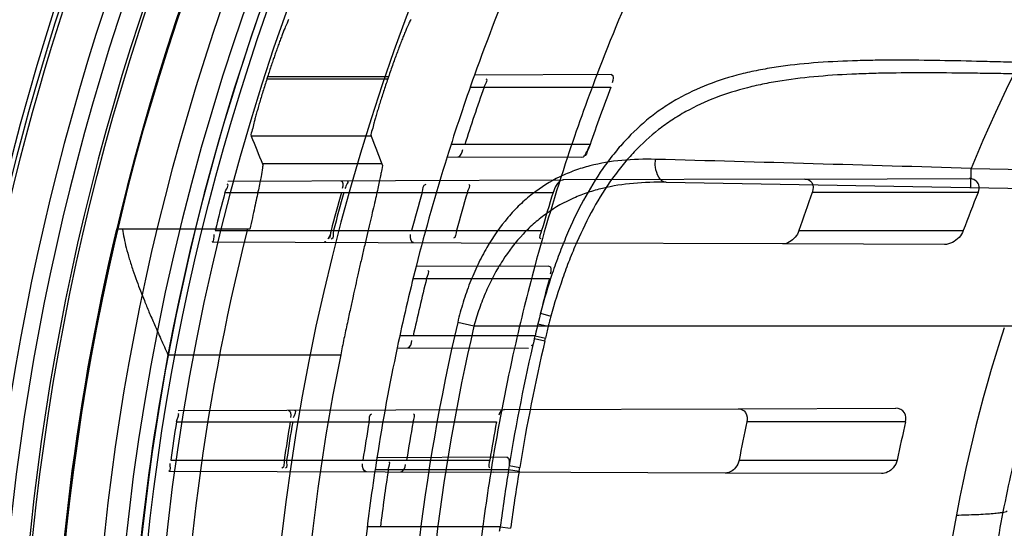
# Model space of a CAD drawing. Header units: millimetres. Extents: x 0 to 297, y 0 to 210.
# Tile 69 of 256: x 145.3928 to 145.5731, y 93.2457 to 93.3388. Entities that reach past the tile are written whole.
import ezdxf

# ---------------------------------------------------------------- set-up
doc = ezdxf.new("R2010")
doc.units = ezdxf.units.MM
doc.header["$LTSCALE"] = 16.335
doc.layers.get('0').update_dxf_attribs({"linetype": 'CONTINUOUS'})
for name, color, linetype in [('01_GLOBAL', 7, 'CONTINUOUS'), ('INTFCLR_144815', 7, 'CONTINUOUS'), ('INTFCLR_72935', 7, 'CONTINUOUS')]:
    doc.layers.add(name, color=color, linetype=linetype)

msp = doc.modelspace()

# ---------------------------------------------------------------- linework, layer by layer
at = {"color": 7, "linetype": 'Continuous'}
msp.add_circle((146.8548034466, 92.13446435), 2.66, dxfattribs=at)
at = {"color": 9, "linetype": 'Continuous'}
msp.add_arc((146.8548034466, 92.13446435), 2.6259090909, 92.9674534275, 177.0325465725, dxfattribs=at)
at = {"layer": '01_GLOBAL', "color": 7, "linetype": 'Continuous'}
msp.add_circle((146.8548034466, 92.13446435), 2.695, dxfattribs=at)
at = {"layer": 'INTFCLR_144815', "color": 9, "linetype": 'Continuous'}
for p, q in [((145.4380549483, 93.32796127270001), (145.4601905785, 93.32796127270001)), ((145.4603262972, 93.32835883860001), (145.438183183, 93.32835883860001)), ((145.4571412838, 93.3174756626), (145.4351905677, 93.3174756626)), ((145.4591305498, 93.31239832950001), (145.4372479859, 93.31239832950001)), ((145.4199391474, 93.2774462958), (145.4515698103, 93.2774462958))]:
    msp.add_line(p, q, dxfattribs=at)
at = {"layer": 'INTFCLR_144815', "color": 6, "linetype": 'Continuous'}
msp.add_line((145.434943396, 93.3004457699), (145.4105148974, 93.3004457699), dxfattribs=at)
for radius in [0.4466793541, 0.4256665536]:
    msp.add_circle((145.8396077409, 93.1986600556), radius, dxfattribs=at)
for radius, start, end in [(0.6157754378, 313.9937911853, 154.5150993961), (0.5947754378, 312.9543589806, 154.5144414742), (0.5751005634, 108.7136429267, 257.7559644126), (0.4627266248, 45.0000000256, 314.9999999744), (0.4618985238, 44.999999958, 315.000000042), (0.461229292, 44.99999997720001, 315.0000000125), (0.4472794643, 47.86578076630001, 312.1342192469), (0.4408857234, 45.72777364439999, 314.2722263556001), (0.4268887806, 45.6663486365, 314.3336513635), (0.427, 126.3221328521, 169.3673701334), (0.4218571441, 162.0945480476, 162.1512840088), (0.4008443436, 161.1214044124, 161.1814515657), (0.4177015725, 165.8961331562, 194.1038668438), (0.3959554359, 168.5228250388, 191.4771749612)]:
    msp.add_arc((145.8396077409, 93.1986600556), radius, start, end, dxfattribs=at)
at = {"layer": 'INTFCLR_144815', "color": 9, "linetype": 'Continuous'}
for centre, radius, start, end in [((145.8396077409, 93.1986600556), 0.5712784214, 125.9035433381, 247.5002459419), ((145.8396077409, 93.1986600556), 0.4540564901, 52.5411294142, 307.4588705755), ((145.8396077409, 93.1986600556), 0.44073522, 45.7280221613, 314.2719778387), ((145.8396077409, 93.1986600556), 0.4337362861, 45.73034182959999, 314.2696581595), ((145.8396076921, 93.1986600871), 0.5153551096, 125.9035433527, 247.5002459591), ((145.8396077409, 93.1986600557), 0.4856448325, 128.484146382, 209.9999999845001), ((145.8396077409, 93.1986600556), 0.4297215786, 128.4841463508, 246.0405071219), ((145.8396077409, 93.1986600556), 0.4750435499, 138.4596802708, 165.5403197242), ((145.8396077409, 93.1986600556), 0.4510440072, 159.8664381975, 203.1335617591), ((145.839607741, 93.1986600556), 0.4410000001, 166.6554352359, 193.3445647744), ((145.839607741, 93.1986600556), 0.4270000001, 169.3673701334, 190.6326298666)]:
    msp.add_arc(centre, radius, start, end, dxfattribs=at)
at = {"layer": 'INTFCLR_144815', "color": 6, "linetype": 'Continuous'}
for centre, major_axis, ratio, start_param, end_param in [((145.8396077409, 93.60892535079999), (0, 0.6157107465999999), 0.7456587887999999, -4.2192934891, -4.2099081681), ((145.8396077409, 93.58374326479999), (0, 0.5779184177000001), 0.7456587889, -4.2335651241, -4.2236405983)]:
    msp.add_ellipse(centre, major_axis=major_axis, ratio=ratio, start_param=start_param, end_param=end_param, dxfattribs=at)
for points, knots in [([(145.4420920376, 93.3388444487), (145.4419101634, 93.33867273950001), (145.4417197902, 93.3380649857), (145.4412596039, 93.3370880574), (145.44085973, 93.3360126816), (145.4404685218, 93.3349822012), (145.4401435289, 93.3340972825), (145.4398201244, 93.333195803), (145.4395119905, 93.3323182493), (145.4392058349, 93.3314351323), (145.4388807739, 93.3304776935), (145.4385343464, 93.3294373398), (145.4382982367, 93.328714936), (145.438183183, 93.32835883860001)], [0, 0, 0, 0, 0.0669943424, 0.1616307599, 0.293674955, 0.3724034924, 0.4571968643, 0.5460884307, 0.6289480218, 0.7063060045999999, 0.7964374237, 0.8997666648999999, 1, 1, 1, 1]), ([(145.464446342, 93.3388444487), (145.4642561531, 93.33866915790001), (145.4640483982, 93.33804168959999), (145.463668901, 93.3372780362), (145.4633348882, 93.33645645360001), (145.463023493, 93.33569421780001), (145.4626854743, 93.3348368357), (145.4623219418, 93.33389517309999), (145.4619390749, 93.33288000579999), (145.4615416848, 93.3318031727), (145.4611362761, 93.33068043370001), (145.4607288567, 93.32952744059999), (145.4604600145, 93.3287498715), (145.4603262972, 93.32835883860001)], [0, 0, 0, 0, 0.0688129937, 0.1667265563, 0.2306250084, 0.3039041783, 0.3860176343, 0.4757390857, 0.572474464, 0.6746619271, 0.7811147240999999, 0.8900515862, 1, 1, 1, 1]), ([(145.4380549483, 93.32796127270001), (145.4379296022, 93.32757200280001), (145.4376834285, 93.32679878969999), (145.4373264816, 93.32565130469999), (145.436987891, 93.32453642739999), (145.4366713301, 93.32346828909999), (145.436381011, 93.3224608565), (145.4361169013, 93.321523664), (145.435888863, 93.32066932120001), (145.4356218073, 93.31971228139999), (145.4354619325, 93.3186827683), (145.4350454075, 93.3178379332), (145.4351905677, 93.3174756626)], [0, 0, 0, 0, 0.1127658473, 0.2237512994, 0.3313620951, 0.4340518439, 0.5309275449, 0.620507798, 0.7023703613, 0.7752854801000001, 0.8923856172, 1, 1, 1, 1]), ([(145.4601905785, 93.32796127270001), (145.4600575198, 93.3275708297), (145.459796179, 93.3267954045), (145.4594171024, 93.32564477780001), (145.4590575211, 93.3245274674), (145.4587213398, 93.3234576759), (145.4584130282, 93.3224495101), (145.4581325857, 93.32151238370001), (145.4578901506, 93.320658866), (145.457607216, 93.3197042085), (145.4574320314, 93.3186775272), (145.457000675, 93.31783891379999), (145.4571412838, 93.3174756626)], [0, 0, 0, 0, 0.1132178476, 0.2245936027, 0.3325090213, 0.4353807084, 0.5323605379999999, 0.621922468, 0.7036926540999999, 0.7764337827, 0.8930888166, 1, 1, 1, 1]), ([(145.4372479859, 93.31239832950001), (145.4373402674, 93.3121731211), (145.4371700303, 93.31135018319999), (145.4370352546, 93.31023170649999), (145.4367608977, 93.3088818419), (145.4364942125, 93.30756528), (145.4361703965, 93.3060481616), (145.4358003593, 93.3043416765), (145.4353855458, 93.3024529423), (145.435094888, 93.30113393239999), (145.434943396, 93.3004457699)], [0, 0, 0, 0, 0.0599073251, 0.1927377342, 0.285915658, 0.3966802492, 0.5240392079, 0.66753676, 0.8265560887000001, 1, 1, 1, 1]), ([(145.4591305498, 93.31239832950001), (145.4592988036, 93.3119740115), (145.459011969, 93.3111828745), (145.4588581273, 93.31010947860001), (145.4586248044, 93.30905162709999), (145.4583568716, 93.30780723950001), (145.4580297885, 93.3063704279), (145.4576551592, 93.3047489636), (145.457234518, 93.3029507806), (145.4567747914, 93.3009904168), (145.4562791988, 93.2988762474), (145.4557580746, 93.2966354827), (145.4552327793, 93.2943583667), (145.4547331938, 93.2921639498), (145.4542704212, 93.2901043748), (145.4538114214, 93.2880370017), (145.4533175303, 93.285777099), (145.4527618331, 93.283193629), (145.4521696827, 93.2803778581), (145.4517687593, 93.2784261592), (145.4515698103, 93.2774462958)], [0, 0, 0, 0, 0.0382780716, 0.06280512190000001, 0.0927930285, 0.1285269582, 0.1697539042, 0.2162944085, 0.2681051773, 0.3246108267, 0.3851500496, 0.4502018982, 0.5175332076, 0.5811207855, 0.6389311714, 0.6945524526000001, 0.7587092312, 0.8329162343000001, 0.9161533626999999, 1, 1, 1, 1]), ([(145.4116207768, 93.3004457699), (145.4116955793, 93.2998931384), (145.4118943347, 93.2987354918), (145.4123107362, 93.29692903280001), (145.4128589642, 93.2949734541), (145.4135072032, 93.29295209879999), (145.4142036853, 93.2909874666), (145.4149083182, 93.2891279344), (145.4156533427, 93.2872527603), (145.4165045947, 93.2852023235), (145.4175111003, 93.282854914), (145.4186716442, 93.28023758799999), (145.4195052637, 93.2783982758), (145.4199391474, 93.2774462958)], [0, 0, 0, 0, 0.068202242, 0.1435380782, 0.2266295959, 0.3165126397, 0.4030980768, 0.4815233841, 0.5596981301, 0.6498566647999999, 0.7530316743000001, 0.8720522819, 1, 1, 1, 1])]:
    msp.add_open_spline(points, degree=3, knots=knots, dxfattribs=at)
at = {"layer": 'INTFCLR_72935', "color": 9, "linetype": 'Continuous'}
for p, q in [((145.5011566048, 93.3287286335), (145.4760590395, 93.3286410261)), ((145.4752690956, 93.3264100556), (145.5010016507, 93.3264100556)), ((145.4972197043, 93.3159100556), (145.4717556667, 93.3159100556)), ((145.4710574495, 93.3136965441), (145.4957277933, 93.31361042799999)), ((145.5669092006, 93.30805347), (145.566970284, 93.3115529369)), ((145.566970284, 93.3115529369), (145.8152299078, 93.3072195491)), ((145.5365612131, 93.3096022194), (145.5667135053, 93.30970747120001)), ((145.4309081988, 93.3092334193), (145.4922819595, 93.309447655)), ((145.5111402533, 93.30902692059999), (145.8151688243, 93.30372008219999)), ((145.4303814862, 93.3071600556), (145.4904530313, 93.3071600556)), ((145.5682694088, 93.3071600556), (145.5379030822, 93.3071600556)), ((145.4285892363, 93.30016005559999), (145.4883577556, 93.30016005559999)), ((145.5354689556, 93.30016005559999), (145.5655644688, 93.30016005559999)), ((145.4280568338, 93.2980966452), (145.4888035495, 93.2978845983)), ((145.5621045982, 93.2976287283), (145.5324757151, 93.297732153)), ((145.4896983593, 93.2936886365), (145.4653773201, 93.29360373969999)), ((145.4648276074, 93.2914100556), (145.4897785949, 93.2914100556)), ((145.4881490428, 93.2850374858), (145.4900593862, 93.28447897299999)), ((145.4759708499, 93.28266005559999), (145.4729894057, 93.2833629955)), ((145.4876839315, 93.2831246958), (145.4895833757, 93.2826600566)), ((145.4871591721, 93.28091005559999), (145.4623841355, 93.28091005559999)), ((145.8466077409, 93.28266005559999), (145.47597085, 93.28266005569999)), ((145.487159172, 93.28091005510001), (145.4890590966, 93.280458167)), ((145.4870280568, 93.280420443), (145.4889450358, 93.27996741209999)), ((145.4889450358, 93.27996741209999), (145.4890590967, 93.2804581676)), ((145.4619150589, 93.27872845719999), (145.4859560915, 93.2786445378)), ((145.4217993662, 93.2672016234), (145.4815819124, 93.2674103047)), ((145.5243329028, 93.26755953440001), (145.553178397, 93.2676602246)), ((145.4214970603, 93.26516005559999), (145.4800985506, 93.26516005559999)), ((145.5550025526, 93.26516005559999), (145.5259218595, 93.26516005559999)), ((145.4204435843, 93.2581600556), (145.4788759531, 93.2581600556)), ((145.4820230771, 93.25866184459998), (145.4581992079, 93.2585786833)), ((145.5245148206, 93.2581600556), (145.5534520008, 93.2581600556)), ((145.4201323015, 93.2561243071), (145.4795650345, 93.2559168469)), ((145.457864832, 93.2564100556), (145.4823210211, 93.2564100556)), ((145.4823210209, 93.2564100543), (145.4842236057, 93.2560966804)), ((145.4824014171, 93.25713579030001), (145.4843446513, 93.2568116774)), ((145.4842236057, 93.2560966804), (145.4843446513, 93.25681167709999)), ((145.5505527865, 93.2556690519), (145.5219853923, 93.2557687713)), ((145.4807797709, 93.24591005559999), (145.4564235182, 93.24591005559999)), ((145.4807797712, 93.2459100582), (145.4826825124, 93.2456547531))]:
    msp.add_line(p, q, dxfattribs=at)
at = {"layer": 'INTFCLR_72935', "color": 7, "linetype": 'Continuous'}
msp.add_line((145.4972197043, 93.3159100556), (145.496859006, 93.3150240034), dxfattribs=at)
at = {"layer": 'INTFCLR_72935', "color": 6, "linetype": 'Continuous'}
for p, q in [((145.5365612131, 93.3096022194), (145.4922819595, 93.309447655)), ((145.5324757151, 93.297732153), (145.4888035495, 93.2978845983)), ((145.4815819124, 93.2674103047), (145.5243329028, 93.26755953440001)), ((145.5219853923, 93.2557687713), (145.4795650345, 93.2559168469)), ((145.4824014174, 93.25713579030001), (145.4823210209, 93.2564100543))]:
    msp.add_line(p, q, dxfattribs=at)
at = {"layer": 'INTFCLR_72935', "color": 7, "linetype": 'Continuous'}
msp.add_lwpolyline([(145.4488607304, 93.2981875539), (145.448823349, 93.2981537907), (145.4487865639, 93.2981237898), (145.4487503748, 93.2980976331), (145.4487146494, 93.2980753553), (145.4486795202, 93.29805708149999), (145.4486453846, 93.29804294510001), (145.4486123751, 93.2980329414), (145.4485803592, 93.2980270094), (145.4485493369, 93.2980251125)], dxfattribs=at)
at = {"layer": 'INTFCLR_72935', "color": 6, "linetype": 'Continuous'}
for centre, radius, start, end in [((145.8396077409, 93.1986600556), 0.4224162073, 90, 270.0000000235), ((145.8396077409, 93.1986600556), 0.4014439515, 90, 270.0000000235), ((145.8396077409, 93.1986600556), 0.3860864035, 160.3263098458, 162.6651652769), ((145.8396077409, 93.1986600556), 0.3650864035, 159.1304001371, 161.6462381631), ((145.8392746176, 93.1986664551), 0.3833641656, 160.5358262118, 162.1919982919), ((145.8391925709, 93.1986675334), 0.3615124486, 159.3072909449, 161.076152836), ((145.839577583, 93.1986618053), 0.4233359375, 165.1497552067, 166.1277321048), ((145.8391446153, 93.19866208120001), 0.4023492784, 164.3558949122, 165.3885142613), ((145.8395767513, 93.1986620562), 0.4023311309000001, 164.3551674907, 165.387836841), ((145.8401870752, 93.198662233), 0.3891373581, 163.8104319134, 164.8808162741), ((145.839144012, 93.19866230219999), 0.3801870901, 163.4184416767, 164.5160807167), ((145.8401864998, 93.198662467), 0.3661764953, 162.7645756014, 163.9079015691), ((145.8386328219, 93.19866337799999), 0.3197028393, 160.1616709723, 161.4898933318), ((145.8386316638, 93.19866405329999), 0.291319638, 158.1344761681, 159.6104663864), ((145.8396077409, 93.1986600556), 0.3860864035, 165.7642015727, 168.0308689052), ((145.8396077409, 93.1986600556), 0.3650864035, 164.9141628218, 167.3433404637), ((145.8392766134, 93.1986641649), 0.3833667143, 165.9998323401, 167.6117039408), ((145.8392062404, 93.1986620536), 0.3615271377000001, 165.1348433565, 166.8499530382), ((145.4794938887, 93.2827004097), 0.0078715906, 343.1632973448, 346.8533059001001), ((145.8284860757, 93.19866444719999), 0.2687909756, 161.8516146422, 198.1483744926), ((145.8395780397, 93.1986610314), 0.4233365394, 170.9623696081, 171.9204530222), ((145.8391452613, 93.1986611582), 0.402350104, 170.4867199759, 171.4960021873), ((145.8395771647, 93.19866118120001), 0.4023317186, 170.4862845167, 171.4956140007), ((145.8401878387, 93.1986612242), 0.3891383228, 170.1605823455, 171.2050388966), ((145.8391447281, 93.1986612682), 0.3801880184, 169.9265638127, 170.9962955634), ((145.8401869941, 93.1986613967), 0.3661772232, 169.5368915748, 170.6487800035), ((145.8386335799, 93.1986618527), 0.3197039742, 167.9948681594, 169.2744925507), ((145.8386324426, 93.1986622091), 0.2913209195, 166.8051591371, 168.2152960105), ((145.8396077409, 93.1986600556), 0.3860864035, 171.0719019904, 173.2935009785), ((145.8396077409, 93.1986600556), 0.3650864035, 170.541958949, 172.9174824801), ((145.8392779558, 93.1986623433), 0.3833683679, 171.3364209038, 172.9206606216), ((145.8392333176, 93.1986573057), 0.3615546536, 170.8085144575, 172.490345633), ((145.4735795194, 93.24685143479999), 0.007261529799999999, 346.1600361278, 352.5512516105)]:
    msp.add_arc(centre, radius, start, end, dxfattribs=at)
at = {"layer": 'INTFCLR_72935', "color": 9, "linetype": 'Continuous'}
for centre, radius, start, end in [((145.8396077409, 93.1986600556), 0.2950857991, 90.00000000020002, 157.5066823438), ((145.8396077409, 93.1986600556), 0.3860864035, 157.139241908, 160.3263098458), ((145.8396077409, 93.1986600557), 0.3650864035, 155.7561731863, 159.1304001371), ((145.8396077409, 93.1986600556), 0.3860864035, 162.6651652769, 165.7642015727), ((145.8396077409, 93.1986600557), 0.3650864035, 161.6462381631, 164.9141628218), ((145.054907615, 76.5099374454), 16.8094171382, 88.2543374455, 88.45127333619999), ((145.5931230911, 93.2565354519), 0.1067846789, 164.8301698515, 165.8389969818), ((145.8361877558, 93.1986600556), 0.3729445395, 166.8724621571, 193.1275380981), ((145.8362371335, 93.19866005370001), 0.3699291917, 166.8753489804, 193.1246504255), ((145.8382193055, 93.19848503), 0.3586536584, 166.426222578, 166.7878142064), ((145.8376713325, 93.1986459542), 0.3600524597, 166.8725284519, 170.6509789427), ((145.8376948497, 93.1986459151), 0.3581055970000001, 166.8743066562, 170.6522452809), ((145.8396077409, 93.1986600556), 0.3860864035, 168.0308689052, 171.0719019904), ((145.8396077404, 93.1986600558), 0.3650864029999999, 167.3433404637, 170.541958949), ((145.8375779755, 93.1986114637), 0.3579998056, 170.7598247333, 172.4491581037)]:
    msp.add_arc(centre, radius, start, end, dxfattribs=at)
at = {"layer": 'INTFCLR_72935', "color": 6, "linetype": 'Continuous'}
for points, knots in [([(145.8396077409, 92.9378477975), (145.834407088, 92.93763440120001), (145.8239902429, 92.93751971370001), (145.808386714, 92.9382815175), (145.7928285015, 92.93998039), (145.7773228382, 92.9426227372), (145.761960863, 92.94620860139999), (145.7470751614, 92.9506487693), (145.7325170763, 92.95594312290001), (145.7182922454, 92.96208686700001), (145.704230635, 92.96919520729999), (145.690626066, 92.9771382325), (145.6775336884, 92.9858820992), (145.6649968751, 92.99539477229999), (145.653061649, 93.0056408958), (145.6417667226, 93.01658562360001), (145.6311557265, 93.0281846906), (145.6212646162, 93.0403983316), (145.6121346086, 93.05317223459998), (145.6037919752, 93.0664650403), (145.596263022, 93.0802340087), (145.5895763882, 93.0944263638), (145.5837584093, 93.1089818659), (145.5788258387, 93.123852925), (145.5747929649, 93.1389937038), (145.5716739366, 93.1543522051), (145.5694810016, 93.1698700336), (145.5682225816, 93.1854844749), (145.5679021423, 93.2011301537), (145.5685180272, 93.2167517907), (145.5700653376, 93.2322979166), (145.5725382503, 93.247722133), (145.5759280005, 93.2629710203), (145.5802229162, 93.2779909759), (145.58540645, 93.29272403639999), (145.5914576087, 93.30711236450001), (145.5983513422, 93.32110238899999), (145.6060640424, 93.3346509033), (145.6145645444, 93.3477051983), (145.6238211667, 93.3602200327), (145.633798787, 93.3721527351), (145.644470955, 93.3834724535), (145.6557913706, 93.3941293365), (145.6677258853, 93.4040936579), (145.6802256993, 93.4133258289), (145.6932490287, 93.42179461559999), (145.7067436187, 93.42946861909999), (145.7206478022, 93.4363163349), (145.7346275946, 93.4421979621), (145.7482413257, 93.4470253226), (145.7608833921, 93.4507615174), (145.7723287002, 93.4535547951), (145.7825232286, 93.4555919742), (145.792205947, 93.4571526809), (145.8022144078, 93.4583914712), (145.8133420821, 93.4593147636), (145.8259498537, 93.45978922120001), (145.8348566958, 93.4596672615), (145.8396077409, 93.45947231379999)], [0, 0, 0, 0, 0.0185657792, 0.0371317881, 0.0556907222, 0.0743562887, 0.09320238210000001, 0.1119235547, 0.1297297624, 0.1484268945, 0.1671582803, 0.1858963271, 0.2045840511, 0.2232805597, 0.2419956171, 0.2606571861, 0.279345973, 0.2980347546, 0.3166822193, 0.3353169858, 0.3539795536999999, 0.37262367, 0.3912431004, 0.4098577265, 0.4284753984, 0.447098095, 0.4657246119, 0.4843422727, 0.5029402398, 0.5215093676, 0.5400730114, 0.5586323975, 0.5771953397, 0.5957586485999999, 0.6143210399, 0.632871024, 0.6514010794, 0.6699183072, 0.6884459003, 0.706933, 0.7254083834, 0.7438943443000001, 0.7623915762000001, 0.7808313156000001, 0.7993174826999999, 0.8177867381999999, 0.836209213, 0.8546573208, 0.8730372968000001, 0.8902751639, 0.9061519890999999, 0.920037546, 0.9322836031, 0.9432240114, 0.9550134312, 0.9682465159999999, 0.9830392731, 1, 1, 1, 1]), ([(145.5682694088, 93.3071600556), (145.5684408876, 93.3075873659), (145.5687319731, 93.3088484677), (145.5674022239, 93.3097098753), (145.5667135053, 93.30970747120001)], [0, 0, 0, 0, 0.4006709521, 1, 1, 1, 1]), ([(145.4922819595, 93.309447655), (145.4917427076, 93.3094457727), (145.4909820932, 93.3084610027), (145.4905901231, 93.3076019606), (145.4904530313, 93.3071600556)], [0, 0, 0, 0, 0.5382128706, 1, 1, 1, 1]), ([(145.5365612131, 93.3096022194), (145.5370237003, 93.3096038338), (145.5382159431, 93.3090688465), (145.5381110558, 93.307736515), (145.5379030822, 93.3071600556)], [0, 0, 0, 0, 0.4300959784, 1, 1, 1, 1]), ([(145.5354689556, 93.30016005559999), (145.5353242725, 93.2997278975), (145.5346557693, 93.29856924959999), (145.5333515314, 93.2977290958), (145.5324757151, 93.297732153)], [0, 0, 0, 0, 0.3422570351, 1, 1, 1, 1]), ([(145.5655644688, 93.30016005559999), (145.565395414, 93.2997052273), (145.5648270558, 93.29884436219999), (145.5636177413, 93.2979241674), (145.5626025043, 93.2976269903), (145.5621045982, 93.2976287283)], [0, 0, 0, 0, 0.3236977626, 0.6678441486, 1, 1, 1, 1]), ([(145.5243329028, 93.26755953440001), (145.5248387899, 93.2675613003), (145.5259802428, 93.2669511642), (145.5260401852, 93.26571649), (145.5259218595, 93.26516005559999)], [0, 0, 0, 0, 0.4706978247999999, 1, 1, 1, 1]), ([(145.5550025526, 93.26516005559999), (145.5551262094, 93.2656874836), (145.555075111, 93.2670066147), (145.5537977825, 93.2676623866), (145.553178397, 93.2676602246)], [0, 0, 0, 0, 0.4665584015, 1, 1, 1, 1]), ([(145.5245148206, 93.2581600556), (145.5244192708, 93.2576556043), (145.523899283, 93.25651410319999), (145.5226933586, 93.25576629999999), (145.5219853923, 93.2557687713)], [0, 0, 0, 0, 0.4203573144, 1, 1, 1, 1]), ([(145.5534520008, 93.2581600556), (145.5533450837, 93.2576475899), (145.552720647, 93.2564131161), (145.5513688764, 93.2556662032), (145.5505527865, 93.2556690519)], [0, 0, 0, 0, 0.3907898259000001, 1, 1, 1, 1])]:
    msp.add_open_spline(points, degree=3, knots=knots, dxfattribs=at)
at = {"layer": 'INTFCLR_72935', "color": 9, "linetype": 'Continuous'}
for points, knots in [([(145.5758390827, 93.3309554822), (145.5745283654, 93.33099381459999), (145.571913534, 93.33106747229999), (145.5667264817, 93.33120096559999), (145.5603257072, 93.3313363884), (145.5539837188, 93.3313946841), (145.549597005, 93.3313604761), (145.5471210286, 93.33131327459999), (145.5435018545, 93.3312133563), (145.5382203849, 93.3309444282), (145.5324681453, 93.3303186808), (145.5285840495, 93.32964943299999), (145.5264315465, 93.3291974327), (145.5233212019, 93.328459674), (145.5188252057, 93.3270652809), (145.5145851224, 93.3250803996), (145.5119443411, 93.3235156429), (145.5102247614, 93.3224036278), (145.5073142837, 93.3202665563), (145.5042623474, 93.3174067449), (145.5015018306, 93.31418635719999), (145.4988501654, 93.31062688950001), (145.4958616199, 93.30569543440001), (145.4933390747, 93.3003665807), (145.4915350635, 93.2958458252), (145.4898579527, 93.291118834), (145.4887861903, 93.28748991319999), (145.4881490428, 93.2850374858)], [0, 0, 0, 0, 0.0352807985, 0.070381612, 0.1396071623, 0.207535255, 0.2410146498, 0.2576345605, 0.2741642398, 0.3384281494, 0.3998719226, 0.4297027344, 0.4444356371, 0.4590423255, 0.515709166, 0.5707537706, 0.5844948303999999, 0.5982840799, 0.6258367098, 0.6815568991, 0.7102989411, 0.7398942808, 0.8008923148, 0.8650745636, 0.8982983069, 0.9318252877, 1, 1, 1, 1]), ([(145.5758024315, 93.3288577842), (145.5745236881, 93.32888010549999), (145.571972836, 93.3289223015), (145.5669134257, 93.32899523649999), (145.5606711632, 93.3290593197), (145.5544872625, 93.3290534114), (145.5502105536, 93.32897966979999), (145.5477967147, 93.3289119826), (145.544267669, 93.32878374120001), (145.5391171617, 93.3284811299), (145.5335080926, 93.32783716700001), (145.5297194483, 93.3271692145), (145.5276189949, 93.32672198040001), (145.5245832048, 93.32599678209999), (145.5201956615, 93.324636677), (145.5160512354, 93.3227185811), (145.5134652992, 93.32121256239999), (145.5117837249, 93.320143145), (145.5089374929, 93.3180956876), (145.5059458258, 93.31535784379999), (145.5032331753, 93.3122763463), (145.5006294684, 93.30887946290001), (145.4976888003, 93.3041765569), (145.495198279, 93.2990907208), (145.4934145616, 93.2947789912), (145.4917559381, 93.2902759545), (145.4906923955, 93.28681698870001), (145.4900593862, 93.28447897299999)], [0, 0, 0, 0, 0.0354679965, 0.0707508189, 0.1403239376, 0.2085889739, 0.2422364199, 0.2589415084, 0.2755559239, 0.3401699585, 0.4019785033, 0.4319966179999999, 0.4468238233, 0.4615281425, 0.51855392, 0.573895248, 0.5876949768, 0.6015300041, 0.6291467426, 0.6848451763, 0.7134925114, 0.7429336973, 0.8034526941, 0.8669434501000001, 0.8997515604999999, 0.9328268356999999, 1, 1, 1, 1]), ([(145.5092172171, 93.31321432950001), (145.507150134, 93.31327043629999), (145.5031018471, 93.3131814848), (145.4981333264, 93.3123631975), (145.4948487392, 93.31134922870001), (145.4930314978, 93.31063725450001), (145.4903463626, 93.3094246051), (145.4873655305, 93.30756730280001), (145.48470861, 93.30525455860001), (145.4832438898, 93.3037699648), (145.4810500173, 93.301312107), (145.4791258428, 93.29853172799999), (145.4774691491, 93.2955376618), (145.4763891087, 93.29338754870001), (145.4751750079, 93.2905773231), (145.4741537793, 93.2876523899), (145.4734486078, 93.28522930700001), (145.4731354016, 93.2839889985), (145.4729894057, 93.2833629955)], [0, 0, 0, 0, 0.1202075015, 0.2347899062, 0.2913376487, 0.3197364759, 0.3481963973, 0.4625840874, 0.5220161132, 0.552684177, 0.5837622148, 0.7134929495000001, 0.7478663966, 0.7826965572, 0.8533219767, 0.9256555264, 0.9626327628, 1, 1, 1, 1]), ([(145.5111402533, 93.30902692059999), (145.5100237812, 93.30904640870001), (145.5090953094, 93.31123155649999), (145.5091558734, 93.3127349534), (145.5092172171, 93.31321432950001)], [0, 0, 0, 0, 0.6979330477, 1, 1, 1, 1]), ([(145.5111402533, 93.30902692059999), (145.5091440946, 93.30906176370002), (145.5052393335, 93.3089568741), (145.5004451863, 93.30820971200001), (145.4972630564, 93.3073020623), (145.4955021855, 93.3066667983), (145.4929154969, 93.30559662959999), (145.490033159, 93.30396226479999), (145.4874333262, 93.30191048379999), (145.4860051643, 93.30059935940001), (145.483884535, 93.2984501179), (145.4820027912, 93.29600444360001), (145.4803741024, 93.2933561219), (145.4793181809, 93.29146979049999), (145.4781292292, 93.2890036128), (145.4771230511, 93.286430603), (145.4764255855, 93.2843005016), (145.4761152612, 93.2832103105), (145.4759708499, 93.28266005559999)], [0, 0, 0, 0, 0.1247146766, 0.2435008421, 0.3019244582, 0.3311631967, 0.3603924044, 0.476776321, 0.5364413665, 0.5670062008, 0.5978287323, 0.7250159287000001, 0.7583747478, 0.7920548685, 0.8600121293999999, 0.9292166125, 0.9644627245, 1, 1, 1, 1]), ([(145.5642758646, 93.2480765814), (145.565507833, 93.24810256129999), (145.5672905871, 93.2481558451), (145.5695423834, 93.24827067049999), (145.570948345, 93.2483688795), (145.5720558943, 93.24847372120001), (145.5728972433, 93.2485932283), (145.5733288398, 93.2486882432), (145.5736077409, 93.2487983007), (145.5736077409, 93.24886356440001)], [0, 0, 0, 0, 0.3927027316, 0.5680145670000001, 0.7192832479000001, 0.8400844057, 0.9271742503, 0.9792011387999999, 1, 1, 1, 1])]:
    msp.add_open_spline(points, degree=3, knots=knots, dxfattribs=at)
at = {"layer": 'INTFCLR_72935', "color": 6, "linetype": 'Continuous'}
for points in [[(145.4778197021, 93.3264100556), (145.4779896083, 93.326890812), (145.4787185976, 93.3278912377), (145.4782087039, 93.32788945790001)], [(145.5011566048, 93.3287286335), (145.5016660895, 93.32873041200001), (145.5014357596, 93.32768000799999), (145.5012557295, 93.32720338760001)], [(145.473057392, 93.31368956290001), (145.4735902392, 93.31368770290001), (145.4737843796, 93.3145101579), (145.4739473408, 93.31501747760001)], [(145.4303814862, 93.3071600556), (145.4305131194, 93.3076565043), (145.4312834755, 93.30865290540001), (145.4307698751, 93.3086511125)], [(145.4515901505, 93.3093056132), (145.4520723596, 93.3093072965), (145.4519904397, 93.308348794), (145.4518604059, 93.3078844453)], [(145.4527280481, 93.30930958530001), (145.4532201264, 93.30931130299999), (145.452484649, 93.3083559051), (145.4523519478, 93.30788205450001)], [(145.4664811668, 93.3071600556), (145.4666362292, 93.307694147), (145.4666369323, 93.30866704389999), (145.4671930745, 93.3086689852)], [(145.4747672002, 93.3071600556), (145.4749070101, 93.30762959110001), (145.4754999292, 93.3086112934), (145.4750100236, 93.3086095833)], [(145.4280568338, 93.2980966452), (145.4285329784, 93.2980949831), (145.4283055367, 93.299015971), (145.428419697, 93.29947823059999)], [(145.4502587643, 93.30016005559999), (145.4501244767, 93.2996449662), (145.4503811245, 93.2986147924), (145.4498488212, 93.2986166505)], [(145.4649217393, 93.2979679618), (145.4643993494, 93.29796978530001), (145.4642438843, 93.29893427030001), (145.4643801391, 93.2994385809)], [(145.4727556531, 93.30016005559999), (145.472622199, 93.29967831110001), (145.4726980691, 93.2987661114), (145.4721981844, 93.29876785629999)], [(145.4883577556, 93.30016005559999), (145.4882226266, 93.2996916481), (145.4877053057, 93.29870855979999), (145.4881928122, 93.29870685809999)], [(145.4896983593, 93.2936886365), (145.4902082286, 93.2936904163), (145.4900701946, 93.29267093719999), (145.4899393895, 93.2921781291)], [(145.4672978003, 93.2914100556), (145.4674151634, 93.29188077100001), (145.4680167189, 93.2928482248), (145.4675315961, 93.29284653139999)], [(145.4638670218, 93.2787216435), (145.4643774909, 93.2787198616), (145.4645002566, 93.27956229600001), (145.4646097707, 93.2800608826)], [(145.4870280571, 93.2804204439), (145.486883, 93.27994122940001), (145.4869247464, 93.2790434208), (145.4864240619, 93.2790451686)], [(145.4214970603, 93.26516005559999), (145.4215749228, 93.2656495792), (145.422219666, 93.26663139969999), (145.4217239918, 93.2666296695)], [(145.4419992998, 93.2672721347), (145.4424621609, 93.26727375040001), (145.4424869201, 93.26640229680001), (145.4424104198, 93.2659457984)], [(145.443109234, 93.2672760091), (145.4435861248, 93.2672776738), (145.4429740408, 93.2663317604), (145.4428952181, 93.2658614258)], [(145.4567735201, 93.26516005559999), (145.4568630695, 93.2656763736), (145.4567686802, 93.2666420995), (145.4572927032, 93.2666439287)], [(145.4648175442, 93.26516005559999), (145.4648998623, 93.26562343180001), (145.4653622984, 93.266571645), (145.46489167, 93.2665700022)], [(145.4815819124, 93.2674103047), (145.4810814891, 93.26740855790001), (145.4805839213, 93.2668688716), (145.4804930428, 93.26637676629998)], [(145.4201323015, 93.2561243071), (145.4205968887, 93.25612268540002), (145.4202836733, 93.25704115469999), (145.4203489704, 93.2575011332)], [(145.4412187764, 93.2581600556), (145.4411433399, 93.2576555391), (145.4413150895, 93.25668490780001), (145.4408049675, 93.2566866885)], [(145.4416692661, 93.2581600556), (145.4415940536, 93.2576570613), (145.4419450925, 93.25665037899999), (145.441436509, 93.2566521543)], [(145.4562489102, 93.25599823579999), (145.4557133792, 93.2560001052), (145.4554875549, 93.2569248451), (145.4555694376, 93.2574540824)], [(145.4602838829, 93.2564100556), (145.4603549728, 93.2568765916), (145.4608518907, 93.2578242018), (145.4603799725, 93.25782255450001)], [(145.4788759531, 93.2581600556), (145.4787994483, 93.257695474), (145.4784088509, 93.25674918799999), (145.4788796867, 93.2567475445)], [(145.4820230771, 93.25866184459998), (145.4825471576, 93.25866367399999), (145.4824313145, 93.25765902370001), (145.4824014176, 93.2571357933)], [(145.4625502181, 93.25597624), (145.4630968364, 93.25597433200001), (145.4633719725, 93.2568023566), (145.463457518, 93.25734224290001)]]:
    msp.add_open_spline(points, degree=3, dxfattribs=at)
at = {"layer": 'INTFCLR_72935', "color": 7, "linetype": 'Continuous'}
msp.add_open_spline([(145.4957277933, 93.3136104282), (145.4961852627, 93.3136059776), (145.4966901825, 93.3147336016), (145.4970680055, 93.31546686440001), (145.4972197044, 93.3159100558)], degree=3, knots=[0, 0, 0, 0, 0.4940903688, 1, 1, 1, 1], dxfattribs=at)
for points in [[(145.496859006, 93.3150240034), (145.4966441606, 93.31458171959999), (145.4965441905, 93.3137871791), (145.4960524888, 93.3137888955)], [(145.449807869, 93.30016005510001), (145.4496724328, 93.299640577), (145.4497526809, 93.29865870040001), (145.4492158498, 93.29866228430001)], [(145.4498078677, 93.30016005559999), (145.4496769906, 93.2996638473), (145.4496270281, 93.29907425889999), (145.4492514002, 93.29872460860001)]]:
    msp.add_open_spline(points, degree=3, dxfattribs=at)

doc.saveas('drawing.dxf')
